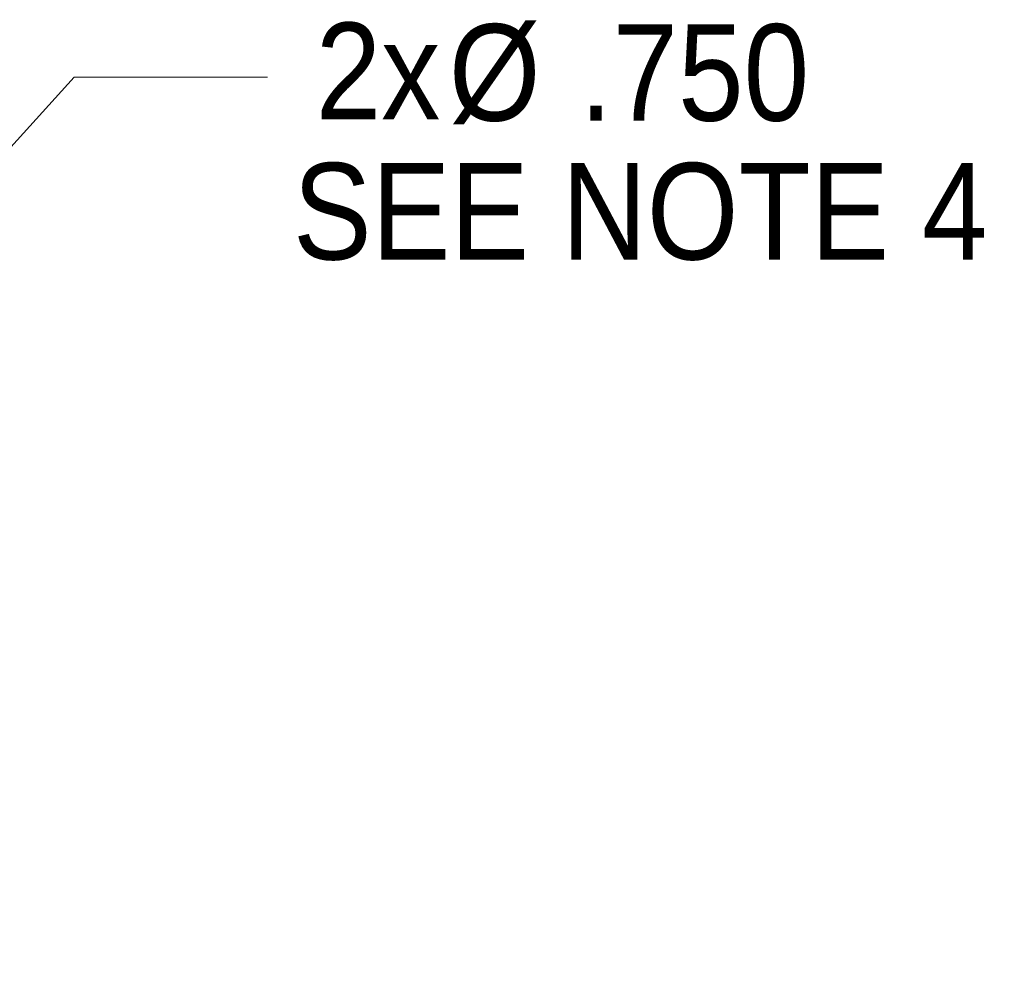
# Model space of a CAD drawing. Header units: inches. Extents: x 0 to 109, y 0 to 85.
# Tile 30 of 60: x 58.93 to 65.31, y 57.07 to 63.34. Entities that reach past the tile are written whole.
import ezdxf

# ---------------------------------------------------------------- set-up
doc = ezdxf.new("R2010")
doc.units = ezdxf.units.IN
doc.header["$MEASUREMENT"] = 0
doc.styles.add('SLDTEXTSTYLE0', font='GOTHIC.TTF', dxfattribs={"width": 0.913})
doc.dimstyles.new('SLDDIMSTYLE2', dxfattribs={"dimtxt": 0.625, "dimasz": 0.65, "dimexe": 0, "dimexo": 0.0625, "dimgap": 0.15625, "dimtad": 0, "dimtih": 1, "dimtoh": 1, "dimdec": 3, "dimrnd": 1e-09, "dimzin": 4, "dimdsep": 46, "dimtxsty": 'SLDTEXTSTYLE0', "dimblk1": 'NONE', "dimblk2": 'NONE', "dimsah": 1, "dimcen": 0, "dimadec": 0, "dimazin": 1, "dimtfac": 1, "dimtdec": 3, "dimtofl": 0, "dimtmove": 0, "dimatfit": 3, "dimldrblk": 'NONE', "dimfxl": 1, "dimfrac": 2, "dimtolj": 1, "dimtzin": 12, "dimarcsym": 0})

# ---------------------------------------------------------------- blocks, each defined once
blk = doc.blocks.new('_D_5')
at = {"color": 7, "linetype": 'Continuous', "lineweight": 0, "ltscale": 5}
blk.add_line((59.2861, 62.9704), (60.5361, 62.9704), dxfattribs=at)
at = {"color": 7, "linetype": 'Continuous', "lineweight": 0, "ltscale": 5, "char_height": 0.625, "attachment_point": 1, "style": 'SLDTEXTSTYLE0'}
for s, insert in [('%%c', (61.7105, 63.313)), ('2x', (60.8486, 63.3226)), ('.750', (62.5575, 63.313))]:
    blk.add_mtext(s, dxfattribs=dict(at, insert=insert))
blk = doc.blocks.new('_NONE')

msp = doc.modelspace()

# ---------------------------------------------------------------- linework, layer by layer
at = {"color": 7, "linetype": 'Continuous', "lineweight": 0, "ltscale": 5}
msp.add_line((58.2401, 61.816), (59.2861, 62.9704), dxfattribs=at)

# ---------------------------------------------------------------- texts
at = {"color": 7, "linetype": 'Continuous', "lineweight": 0, "ltscale": 5, "insert": (60.7018, 62.4146), "char_height": 0.625, "attachment_point": 1, "style": 'SLDTEXTSTYLE0'}
msp.add_mtext('SEE NOTE 4', dxfattribs=at)

# ---------------------------------------------------------------- dimensions: what is measured, and where the dimension line sits
at = {"color": 7, "linetype": 'Continuous', "lineweight": 0, "ltscale": 5}
dim = msp.add_diameter_dim_2p(p1=(0.514, 0.5454), p2=(0, 0), text='2x<>', dimstyle='SLDDIMSTYLE2', dxfattribs=at)
dim.commit()
dim.dimension.update_dxf_attribs({"geometry": '_D_5', "text_midpoint": (62.5005, 62.9704), "dimtype": 163})

doc.saveas('drawing.dxf')
